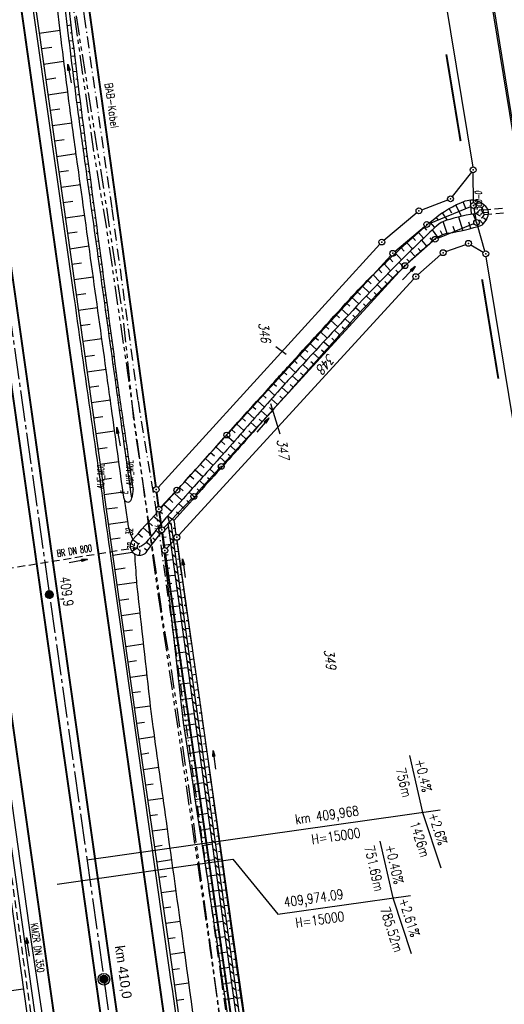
# Model space of a CAD drawing. Extents: x 446457 to 447032, y 444506 to 445688.
# Tile 68 of 83: x 446706 to 446831, y 445211 to 445464. Entities that reach past the tile are written whole.
import ezdxf
from ezdxf.enums import TextEntityAlignment as Align

# ---------------------------------------------------------------- set-up
doc = ezdxf.new("R2010")
doc.units = 0
doc.header["$LTSCALE"] = 2
doc.header["$MEASUREMENT"] = 0
for name, pattern in [('ACHSE', [5.5, 4, -0.5, 0.5, -0.5]), ('AUSGEZOGEN', [0]), ('BAB-FM2', [2.6, 1.5, -0.5, 0.1, -0.5]), ('GEMARKBAB', [3.7, 2, -0.5, 0.1, -0.5, 0.1, -0.5]), ('GESTRICH-X2', [1.5, 1, -0.5]), ('PHANTOMX2', [5, 2.5, -0.5, 0.5, -0.5, 0.5, -0.5])]:
    doc.linetypes.add(name, pattern=pattern)
doc.layers.get('0').update_dxf_attribs({"linetype": 'AUSGEZOGEN'})
for name, color, linetype in [('203-FLSTNR', 8, 'AUSGEZOGEN'), ('203-GEMARKGRZ', 7, 'GEMARKBAB'), ('203-GRENZL', 8, 'AUSGEZOGEN'), ('203-GRENZL-BAB', 7, 'AUSGEZOGEN'), ('203-GRENZP', 8, 'AUSGEZOGEN'), ('203-GRENZP-BAB', 7, 'AUSGEZOGEN'), ('ACHSETOP', 250, 'ACHSE'), ('ANMERKUNG', 7, 'CONTINUOUS'), ('BAB_FM', 5, 'BAB-FM2'), ('BOESCHG', 250, 'AUSGEZOGEN'), ('DURCHL', 200, 'GESTRICH-X2'), ('FBRTOP', 250, 'AUSGEZOGEN'), ('GRABEN', 250, 'AUSGEZOGEN'), ('HEKT_B', 250, 'CONTINUOUS'), ('KANAL', 7, 'GESTRICH-X2'), ('Lichtwellenleiter COLT', 46, 'PHANTOMX2'), ('Lichtwellenleiter GLH', 46, 'PHANTOMX2'), ('MULDE', 250, 'AUSGEZOGEN'), ('NZ', 250, 'AUSGEZOGEN'), ('PFEIL', 7, 'CONTINUOUS'), ('PFEILTOP', 200, 'AUSGEZOGEN'), ('Rinne', 200, 'CONTINUOUS'), ('SCHSYMBOL', 200, 'AUSGEZOGEN'), ('STROMLTG', 4, 'AUSGEZOGEN'), ('TEXTO', 4, 'CONTINUOUS')]:
    doc.layers.add(name, color=color, linetype=linetype)
doc.styles.add('ROMANS', font='romans.shx', dxfattribs={"width": 0.8})
doc.styles.add('UNIR-H', font='unir_h.shx', dxfattribs={"width": 0.8})

# ---------------------------------------------------------------- blocks, each defined once
blk = doc.blocks.new('DL')
at = {"color": 0}
blk.add_arc((-0.31, 0.02), 0.91, 282.5363, 77.4637, dxfattribs=at)
blk.add_point((0.6, 0), dxfattribs=at)
blk = doc.blocks.new('*X15')
at = {"color": 0}
for p, q in [((212.23, 257.39), (213.24, 258.4)), ((212.24, 257.33), (213.31, 258.4)), ((212.24, 257.47), (213.17, 258.4)), ((212.24, 257.26), (213.37, 258.39)), ((212.24, 257.55), (213.09, 258.39)), ((212.25, 257.2), (213.43, 258.38)), ((212.26, 257.63), (213, 258.37)), ((212.27, 257.14), (213.49, 258.37)), ((212.28, 257.09), (213.55, 258.35)), ((212.29, 257.73), (212.9, 258.35)), ((212.3, 257.04), (213.6, 258.33)), ((212.32, 256.99), (213.65, 258.31)), ((212.34, 257.86), (212.78, 258.29)), ((212.35, 256.94), (213.69, 258.29)), ((212.37, 256.9), (213.74, 258.26)), ((212.4, 256.85), (213.78, 258.24)), ((212.43, 256.81), (213.83, 258.21)), ((212.46, 256.77), (213.86, 258.18)), ((212.49, 256.73), (213.9, 258.14)), ((212.53, 256.7), (213.94, 258.11)), ((212.56, 256.66), (213.97, 258.07)), ((212.6, 256.63), (214.01, 258.03)), ((212.64, 256.6), (214.04, 257.99)), ((212.68, 256.57), (214.07, 257.95)), ((212.73, 256.54), (214.09, 257.91)), ((212.77, 256.52), (214.12, 257.86)), ((212.82, 256.49), (214.14, 257.82)), ((212.87, 256.47), (214.16, 257.77)), ((212.92, 256.45), (214.18, 257.72)), ((212.97, 256.44), (214.2, 257.66)), ((213.03, 256.42), (214.21, 257.6)), ((213.09, 256.41), (214.22, 257.54)), ((213.16, 256.41), (214.23, 257.48)), ((213.22, 256.4), (214.23, 257.41)), ((213.3, 256.41), (214.23, 257.34)), ((213.38, 256.41), (214.22, 257.26)), ((213.46, 256.43), (214.2, 257.17)), ((213.56, 256.46), (214.18, 257.07)), ((213.69, 256.51), (214.12, 256.95))]:
    blk.add_line(p, q, dxfattribs=at)
blk = doc.blocks.new('SRMAST2')
at = {"color": 0}
blk.add_circle((0, 0), 0.999, dxfattribs=at)
blk.add_point((0, 0), dxfattribs=at)
blk.add_blockref('*X15', (-213.23, -257.4))
blk = doc.blocks.new('PP')
at = {"color": 0}
blk.add_circle((0, -0.01), 1.49, dxfattribs=at)
blk.add_point((0, 0), dxfattribs=at)
blk = doc.blocks.new('40')
at = {"color": 0}
blk.add_arc((0.02, 0.31), 0.91, 192.5363, 347.4637, dxfattribs=at)
blk.add_point((0, 0), dxfattribs=at)
blk = doc.blocks.new('PFEIL2')
at = {"color": 0}
for p, q in [((0.88, 0), (-2.4, -0.01)), ((0.88, -0.27), (0.88, 0.28)), ((0.88, 0.28), (2.43, 0.01)), ((0.91, 0.27), (0.88, 0.26)), ((0.97, 0.26), (0.88, 0.25)), ((1.02, 0.25), (0.88, 0.23)), ((1.07, 0.24), (0.88, 0.21)), ((1.13, 0.23), (0.88, 0.19)), ((1.18, 0.22), (0.88, 0.17)), ((1.24, 0.21), (0.88, 0.15)), ((1.29, 0.21), (0.88, 0.14)), ((1.34, 0.2), (0.88, 0.12)), ((1.4, 0.19), (0.88, 0.1)), ((1.45, 0.18), (0.88, 0.08)), ((1.51, 0.17), (0.88, 0.06)), ((1.56, 0.16), (0.88, 0.04)), ((1.61, 0.15), (0.88, 0.02)), ((1.67, 0.14), (0.88, 0.01)), ((1.72, 0.13), (0.88, -0.01)), ((1.78, 0.12), (0.88, -0.03)), ((1.83, 0.11), (0.88, -0.05)), ((1.88, 0.1), (0.88, -0.07)), ((1.94, 0.09), (0.88, -0.09)), ((2.05, 0.08), (0.88, -0.12)), ((1.99, 0.08), (0.88, -0.11)), ((2.1, 0.07), (0.88, -0.14)), ((2.15, 0.06), (0.88, -0.16)), ((2.21, 0.05), (0.88, -0.18)), ((2.26, 0.04), (0.88, -0.2)), ((2.32, 0.03), (0.88, -0.22)), ((2.37, 0.02), (0.88, -0.23)), ((2.42, 0.01), (0.88, -0.25)), ((2.43, 0.01), (0.88, -0.27))]:
    blk.add_line(p, q, dxfattribs=at)
blk = doc.blocks.new('GST')
at = {"color": 0}
blk.add_circle((0, 0), 0.75, dxfattribs=at)
blk.add_point((0, 0), dxfattribs=at)

msp = doc.modelspace()

# ---------------------------------------------------------------- hatches: boundary and pattern name
at = {"layer": 'PFEILTOP'}
h = msp.add_hatch(dxfattribs=at)
h.set_pattern_fill('_USER', color=256, scale=1.5, angle=45, style=0, pattern_type=0)
h.set_pattern_definition([(322.8574, (446747.7374, 445315.335), (0.905701, 1.195703), [])])
edge = h.paths.add_edge_path()
edge.add_line((446744.28, 445334.52), (446745.07, 445334.63))
edge.add_line((446745.07, 445334.63), (446752.03, 445284.21))
edge.add_line((446752.03, 445284.21), (446759.96, 445227.31))
edge.add_arc((446759.56, 445227.25), 0.4, 7.8991, 7.9279, ccw=False)
edge.add_line((446759.96, 445227.3), (446770.03, 445154.7))
edge.add_arc((446769.63, 445154.65), 0.4, 7.8655, 7.8991, ccw=False)
edge.add_line((446770.03, 445154.7), (446778.96, 445090.07))
edge.add_line((446744.28, 445334.52), (446751.24, 445284.1))
edge.add_line((446751.24, 445284.1), (446759.16, 445227.19))
edge.add_line((446759.16, 445227.19), (446769.24, 445154.59))
edge.add_line((446769.24, 445154.59), (446778.17, 445089.96))

# ---------------------------------------------------------------- linework, layer by layer
at = {"layer": '203-FLSTNR'}
for p, q in [((446772.1, 445380), (446774.75, 445378.01)), ((446770.74, 445365.35), (446773.11, 445357.57))]:
    msp.add_line(p, q, dxfattribs=at)
at = {"layer": '203-GEMARKGRZ', "const_width": 0.5, "flags": 128}
for points in [[(446815.95, 445455.19), (446819.62, 445432.87)], [(446829.34, 445371.73), (446825.16, 445397.3)]]:
    msp.add_lwpolyline(points, dxfattribs=at)
at = {"layer": '203-GRENZL'}
for p, q in [((446793.39, 445605.02), (446822.74, 445426.2)), ((446835.97, 445419.46), (446811.68, 445569.29)), ((446822.4, 445424.87), (446817.48, 445418.61)), ((446822.94, 445417.06), (446822.87, 445424.71)), ((446809.61, 445415.21), (446816.32, 445417.75)), ((446811.62, 445411.7), (446822.26, 445416.03)), ((446823.61, 445412.67), (446823.08, 445415.57)), ((446799.91, 445407.37), (446808.34, 445414.46)), ((446802.73, 445404.47), (446810.35, 445410.93)), ((446813.78, 445407.89), (446823.05, 445411.65)), ((446825.9, 445404.59), (446823.95, 445411.21)), ((446741.81, 445343.74), (446798.84, 445406.34)), ((446805.86, 445401.31), (446812.51, 445407.12)), ((446815.82, 445404.42), (446820.95, 445406.3)), ((446822.29, 445406.17), (446825.47, 445404.26)), ((446759.97, 445357.77), (446801.65, 445403.44)), ((446808.65, 445398.48), (446814.56, 445403.67)), ((446858.04, 445208.49), (446826.23, 445403.13)), ((446758.55, 445349.7), (446804.78, 445400.27)), ((446807.58, 445397.44), (446747.1, 445331.45)), ((446758.96, 445356.66), (446747.09, 445343.59)), ((446751.5, 445341.98), (446757.53, 445348.6)), ((446746.08, 445342.48), (446742.48, 445338.67)), ((446743.3, 445333.36), (446750.47, 445340.89)), ((446744.01, 445328.08), (446746.08, 445330.35)), ((446784.02, 445067.42), (446746.7, 445330.16))]:
    msp.add_line(p, q, dxfattribs=at)
at = {"layer": '203-GRENZL-BAB', "const_width": 0.5, "flags": 128}
for points in [[(446705.92, 445596.66), (446741.2, 445343.93)], [(446741.4, 445342.45), (446741.87, 445338.86)], [(446742.67, 445333.56), (446742.08, 445337.38)], [(446743.4, 445328.27), (446742.88, 445332.08)], [(446743.61, 445326.79), (446780.54, 445066.75)]]:
    msp.add_lwpolyline(points, dxfattribs=at)
at = {"layer": 'ACHSETOP'}
msp.add_lwpolyline([(446665.21, 445659.01), (446689.24, 445489.45), (446703.27, 445390.44), (446727.83, 445217.17)], dxfattribs=at)
at = {"layer": 'ACHSETOP', "color": 0}
msp.add_lwpolyline([(446727.83, 445217.17), (446745.37, 445093.41), (446759.4, 444994.4), (446773.44, 444895.39), (446790.98, 444771.62), (446808.52, 444647.86), (446822.55, 444548.85), (446824.48, 444535.24)], dxfattribs=at)
at = {"layer": 'BAB_FM'}
msp.add_lwpolyline([(446695.01, 445663.24), (446695.05, 445663.01), (446701.07, 445623.46), (446700.69, 445614.8), (446704.34, 445599.68), (446709.3, 445564.03), (446716.13, 445514.5), (446720.5, 445481.79), (446722.76, 445464.94), (446729.88, 445415.45), (446736.61, 445365.9), (446741, 445339.25), (446751.16, 445266.96), (446757.98, 445217.43), (446764.71, 445167.88), (446775.97, 445090.7), (446784.84, 445092.2)], dxfattribs=at)
at = {"layer": 'BOESCHG'}
for p, q in [((446711.18, 445460.63), (446716.58, 445461.4)), ((446718.44, 445462.67), (446719.34, 445462.78)), ((446719.13, 445460.74), (446719.58, 445460.79)), ((446718.91, 445458.7), (446719.81, 445458.8)), ((446711.75, 445456.67), (446714.4, 445457.05)), ((446719.6, 445456.76), (446720.05, 445456.82)), ((446712.31, 445452.71), (446717.54, 445453.45)), ((446719.4, 445454.72), (446720.28, 445454.83)), ((446719.89, 445450.75), (446720.76, 445450.86)), ((446720.08, 445452.79), (446720.52, 445452.85)), ((446712.88, 445448.75), (446715.45, 445449.12)), ((446720.57, 445448.82), (446721.01, 445448.87)), ((446713.44, 445444.79), (446718.54, 445445.52)), ((446720.39, 445446.78), (446721.25, 445446.89)), ((446720.91, 445442.81), (446721.75, 445442.92)), ((446721.07, 445444.85), (446721.5, 445444.9)), ((446714, 445440.83), (446716.53, 445441.19)), ((446721.58, 445440.88), (446722, 445440.94)), ((446721.44, 445438.85), (446722.25, 445438.95)), ((446714.57, 445436.87), (446719.59, 445437.59)), ((446722.1, 445436.92), (446722.5, 445436.97)), ((446715.13, 445432.91), (446717.63, 445433.27)), ((446721.98, 445434.88), (446722.76, 445434.98)), ((446722.63, 445432.95), (446723.02, 445433)), ((446722.53, 445430.92), (446723.28, 445431.02)), ((446715.69, 445428.95), (446720.68, 445429.65)), ((446723.17, 445428.99), (446723.54, 445429.04)), ((446716.25, 445424.99), (446718.74, 445425.34)), ((446723.08, 445426.96), (446723.81, 445427.05)), ((446723.63, 445422.99), (446724.34, 445423.09)), ((446723.71, 445425.02), (446724.07, 445425.07)), ((446716.8, 445421.03), (446721.78, 445421.73)), ((446724.25, 445421.06), (446724.6, 445421.11)), ((446724.18, 445419.03), (446724.86, 445419.12)), ((446822.41, 445414.05), (446822.19, 445417.76)), ((446717.36, 445417.07), (446719.85, 445417.42)), ((446724.73, 445415.07), (446725.39, 445415.16)), ((446724.79, 445417.1), (446725.13, 445417.14)), ((446817.38, 445414.29), (446816.67, 445415.51)), ((446819.86, 445413.5), (446818.43, 445416.45)), ((446820.94, 445415.57), (446820.26, 445417.26)), ((446823.52, 445415.8), (446824.15, 445417.46)), ((446823.62, 445414.27), (446824.69, 445415.3)), ((446825.18, 445415.76), (446825.81, 445416.37)), ((446717.92, 445413.11), (446722.88, 445413.8)), ((446725.33, 445413.13), (446725.66, 445413.18)), ((446813.93, 445412.55), (446813.36, 445413.27)), ((446816.26, 445412.55), (446814.97, 445414.45)), ((446820.22, 445409.91), (446819.19, 445413.34)), ((446824.12, 445410.93), (446822.83, 445414.13)), ((446823.58, 445414.26), (446824.62, 445413.65)), ((446825.43, 445411.6), (446824.47, 445412.57)), ((446825.46, 445414.5), (446826.7, 445414.62)), ((446825.53, 445413.12), (446826.21, 445412.72)), ((446725.28, 445411.11), (446725.92, 445411.19)), ((446810.93, 445409.97), (446810.31, 445410.69)), ((446813, 445410.61), (446811.82, 445411.99)), ((446813.79, 445408.15), (446812.37, 445410.02)), ((446816.2, 445409.09), (446815.11, 445412.14)), ((446818.24, 445409.48), (446817.75, 445410.86)), ((446822.23, 445410.4), (446821.72, 445411.97)), ((446718.48, 445409.14), (446720.96, 445409.49)), ((446725.87, 445409.17), (446726.19, 445409.21)), ((446807.98, 445407.28), (446807.3, 445408.05)), ((446810.1, 445407.89), (446808.8, 445409.37)), ((446809.55, 445407.36), (446810.89, 445405.82)), ((446811.71, 445407.94), (446812.41, 445407.13)), ((446814.97, 445408.72), (446814.45, 445409.78)), ((446719.03, 445405.18), (446723.99, 445405.88)), ((446725.83, 445407.15), (446726.45, 445407.23)), ((446726.41, 445405.21), (446726.72, 445405.25)), ((446805.08, 445404.55), (446804.33, 445405.37)), ((446807.24, 445405.13), (446805.81, 445406.71)), ((446808.74, 445405.23), (446809.4, 445404.5)), ((446726.38, 445403.18), (446726.98, 445403.26)), ((446802.21, 445401.79), (446801.4, 445402.65)), ((446804.41, 445402.34), (446802.86, 445404.01)), ((446805.82, 445402.46), (446806.45, 445401.79)), ((446806.64, 445404.54), (446807.91, 445403.15)), ((446719.59, 445401.22), (446722.06, 445401.57)), ((446726.95, 445401.24), (446727.25, 445401.28)), ((446799.37, 445399), (446798.51, 445399.88)), ((446801.62, 445399.52), (446799.95, 445401.27)), ((446803.77, 445401.69), (446805, 445400.41)), ((446720.15, 445397.26), (446725.09, 445397.96)), ((446726.93, 445399.22), (446727.51, 445399.3)), ((446727.49, 445397.28), (446727.78, 445397.32)), ((446798.87, 445396.69), (446797.09, 445398.48)), ((446800.93, 445398.82), (446802.15, 445397.61)), ((446802.96, 445399.64), (446803.57, 445399.02)), ((446727.48, 445395.26), (446728.04, 445395.33)), ((446796.14, 445393.84), (446794.28, 445395.62)), ((446796.59, 445396.16), (446795.68, 445397.06)), ((446798.13, 445395.93), (446799.35, 445394.75)), ((446800.14, 445396.78), (446800.75, 445396.18)), ((446720.71, 445393.3), (446723.17, 445393.65)), ((446728.03, 445393.32), (446728.31, 445393.35)), ((446793.44, 445390.96), (446791.54, 445392.71)), ((446793.85, 445393.29), (446792.91, 445394.17)), ((446795.36, 445393.02), (446796.58, 445391.86)), ((446797.35, 445393.89), (446797.96, 445393.31)), ((446721.26, 445389.34), (446726.19, 445390.03)), ((446728.03, 445391.3), (446728.57, 445391.37)), ((446790.72, 445388.04), (446788.84, 445389.76)), ((446791.14, 445390.37), (446790.19, 445391.23)), ((446792.62, 445390.08), (446793.85, 445388.94)), ((446794.6, 445390.98), (446795.21, 445390.41)), ((446728.57, 445389.35), (446728.84, 445389.39)), ((446728.58, 445387.34), (446729.1, 445387.41)), ((446788.43, 445387.43), (446787.49, 445388.28)), ((446789.88, 445387.13), (446791.15, 445385.99)), ((446791.87, 445388.04), (446792.49, 445387.47)), ((446721.82, 445385.38), (446724.28, 445385.72)), ((446729.11, 445385.39), (446729.37, 445385.42)), ((446785.72, 445384.48), (446784.8, 445385.33)), ((446788.01, 445385.11), (446786.15, 445386.8)), ((446789.17, 445385.08), (446789.82, 445384.5)), ((446722.38, 445381.42), (446727.29, 445382.11)), ((446729.13, 445383.37), (446729.63, 445383.44)), ((446783.02, 445381.54), (446782.1, 445382.37)), ((446785.29, 445382.17), (446783.45, 445383.85)), ((446786.48, 445382.12), (446787.16, 445381.51)), ((446787.16, 445384.19), (446788.49, 445383.01)), ((446729.65, 445381.43), (446729.9, 445381.46)), ((446729.68, 445379.41), (446730.16, 445379.48)), ((446782.57, 445379.24), (446780.75, 445380.9)), ((446784.44, 445381.25), (446785.83, 445380.02)), ((446722.94, 445377.46), (446725.39, 445377.8)), ((446730.19, 445377.46), (446730.43, 445377.49)), ((446779.85, 445376.3), (446778.06, 445377.94)), ((446780.31, 445378.59), (446779.4, 445379.42)), ((446781.72, 445378.32), (446783.17, 445377.03)), ((446783.79, 445379.15), (446784.5, 445378.52)), ((446730.23, 445375.45), (446730.69, 445375.51)), ((446777.14, 445373.36), (446775.36, 445374.98)), ((446777.6, 445375.65), (446776.71, 445376.46)), ((446779, 445375.38), (446780.51, 445374.04)), ((446781.1, 445376.19), (446781.84, 445375.53)), ((446723.49, 445373.5), (446728.39, 445374.18)), ((446730.73, 445373.5), (446730.96, 445373.53)), ((446774.45, 445370.42), (446772.68, 445372.02)), ((446774.9, 445372.7), (446774.02, 445373.5)), ((446776.29, 445372.44), (446777.86, 445371.05)), ((446778.41, 445373.23), (446779.18, 445372.54)), ((446724.05, 445369.53), (446726.5, 445369.88)), ((446730.78, 445371.49), (446731.22, 445371.55)), ((446731.28, 445369.53), (446731.49, 445369.56)), ((446772.23, 445369.73), (446771.34, 445370.53)), ((446773.6, 445369.48), (446775.2, 445368.06)), ((446775.73, 445370.26), (446776.53, 445369.55)), ((446731.33, 445367.52), (446731.77, 445367.58)), ((446769.57, 445366.75), (446768.67, 445367.56)), ((446771.79, 445367.44), (446770, 445369.05)), ((446773.07, 445367.27), (446773.87, 445366.56)), ((446724.61, 445365.57), (446729.49, 445366.26)), ((446731.83, 445365.57), (446732.05, 445365.6)), ((446766.91, 445363.76), (446765.99, 445364.58)), ((446769.14, 445364.44), (446767.33, 445366.07)), ((446770.42, 445364.28), (446771.22, 445363.57)), ((446770.95, 445366.49), (446772.54, 445365.07)), ((446725.17, 445361.61), (446727.6, 445361.96)), ((446731.88, 445363.56), (446732.34, 445363.62)), ((446766.5, 445361.44), (446764.66, 445363.09)), ((446768.3, 445363.49), (446769.89, 445362.08)), ((446732.39, 445361.61), (446732.63, 445361.65)), ((446732.43, 445359.6), (446732.91, 445359.67)), ((446763.87, 445358.43), (446761.98, 445360.12)), ((446764.25, 445360.77), (446763.32, 445361.61)), ((446765.66, 445360.48), (446767.23, 445359.09)), ((446767.77, 445361.28), (446768.56, 445360.58)), ((446725.72, 445357.65), (446730.59, 445358.34)), ((446732.96, 445357.65), (446733.2, 445357.69)), ((446761.23, 445355.42), (446759.31, 445357.14)), ((446761.6, 445357.78), (446760.65, 445358.63)), ((446763.03, 445357.47), (446764.57, 445356.1)), ((446765.12, 445358.28), (446765.9, 445357.59)), ((446732.98, 445355.63), (446733.49, 445355.71)), ((446758.59, 445352.41), (446756.64, 445354.17)), ((446758.94, 445354.79), (446757.97, 445355.66)), ((446760.39, 445354.47), (446761.91, 445353.11)), ((446762.48, 445355.29), (446763.24, 445354.6)), ((446726.28, 445353.69), (446728.71, 445354.03)), ((446733.52, 445353.69), (446733.78, 445353.73)), ((446733.53, 445351.67), (446734.07, 445351.75)), ((446756.28, 445351.8), (446755.3, 445352.68)), ((446759.82, 445352.29), (446760.58, 445351.62)), ((446726.84, 445349.73), (446731.69, 445350.41)), ((446734.09, 445349.73), (446734.37, 445349.77)), ((446753.62, 445348.81), (446752.63, 445349.7)), ((446755.94, 445349.42), (446753.96, 445351.19)), ((446757.17, 445349.31), (446757.9, 445348.64)), ((446757.75, 445351.47), (446759.24, 445350.13)), ((446734.08, 445347.71), (446734.66, 445347.79)), ((446750.95, 445345.84), (446749.95, 445346.73)), ((446753.28, 445346.43), (446751.29, 445348.22)), ((446755.1, 445348.48), (446756.57, 445347.16)), ((446727.4, 445345.77), (446729.82, 445346.11)), ((446734.65, 445345.77), (446734.95, 445345.82)), ((446750.61, 445343.46), (446748.62, 445345.24)), ((446752.44, 445345.49), (446753.89, 445344.18)), ((446754.5, 445346.33), (446755.23, 445345.67)), ((446727.94, 445341.92), (446732.76, 445342.63)), ((446734.63, 445343.75), (446735.24, 445343.84)), ((446747.92, 445340.49), (446745.95, 445342.26)), ((446748.27, 445342.86), (446747.28, 445343.75)), ((446749.76, 445342.52), (446751.22, 445341.21)), ((446751.83, 445343.35), (446752.55, 445342.7)), ((446733.01, 445340.83), (446733.94, 445334.96)), ((446745.25, 445337.52), (446743.28, 445339.28)), ((446745.6, 445339.89), (446744.61, 445340.77)), ((446747.08, 445339.56), (446748.54, 445338.24)), ((446749.15, 445340.38), (446749.88, 445339.72)), ((446728.44, 445338.39), (446728.44, 445338.39)), ((446728.47, 445338.19), (446731.35, 445338.54)), ((446742.93, 445336.91), (446742.39, 445337.39)), ((446747.21, 445336.77), (446746.54, 445337.4)), ((446729, 445334.43), (446728.99, 445334.43)), ((446729.02, 445334.29), (446733.94, 445334.96)), ((446740.33, 445333.87), (446739.28, 445334.81)), ((446742.62, 445334.5), (446740.61, 445336.3)), ((446745.86, 445335.27), (446744.19, 445336.34)), ((446737.74, 445330.82), (446736.61, 445331.83)), ((446740.16, 445331.34), (446737.94, 445333.32)), ((446742.24, 445331.68), (446741.24, 445332.73)), ((446742.78, 445331.84), (446744.41, 445333.59)), ((446745.69, 445333.23), (446746.11, 445333.29)), ((446729.55, 445330.47), (446729.55, 445330.47)), ((446729.56, 445330.46), (446732.06, 445330.78)), ((446735.28, 445330.34), (446736.67, 445329.34)), ((446739.92, 445328.7), (446738.74, 445329.68)), ((446741.06, 445330.2), (446740.46, 445330.72)), ((446742.88, 445330.9), (446743.82, 445331.01)), ((446743.11, 445328.91), (446745.03, 445329.13)), ((446745.55, 445331.19), (446745.84, 445331.23)), ((446746.24, 445329.26), (446746.65, 445329.32)), ((446730.11, 445326.51), (446730.11, 445326.51)), ((446730.14, 445326.33), (446735.17, 445327.11)), ((446734.98, 445327.35), (446736.28, 445328.08)), ((446736.99, 445326.27), (446737.15, 445327.41)), ((446737.31, 445328.49), (446737.31, 445328.53)), ((446739.01, 445327.42), (446738.31, 445328.05)), ((446743.36, 445326.4), (446744.35, 445326.51)), ((446746.1, 445327.22), (446746.93, 445327.34)), ((446743.56, 445324.94), (446745.57, 445325.17)), ((446746.79, 445325.3), (446747.22, 445325.36)), ((446733.31, 445322.92), (446730.67, 445322.55)), ((446743.78, 445322.95), (446744.81, 445323.07)), ((446744.01, 445320.97), (446746.12, 445321.2)), ((446746.64, 445323.26), (446747.5, 445323.38)), ((446747.35, 445321.34), (446747.78, 445321.4)), ((446736.22, 445319.3), (446731.24, 445318.59)), ((446744.23, 445318.98), (446745.31, 445319.1)), ((446747.19, 445319.3), (446748.07, 445319.42)), ((446744.45, 445316.99), (446746.67, 445317.24)), ((446747.91, 445317.38), (446748.35, 445317.44)), ((446734.22, 445314.97), (446731.81, 445314.63)), ((446744.68, 445315), (446745.81, 445315.13)), ((446747.74, 445315.33), (446748.64, 445315.46)), ((446737.08, 445311.34), (446732.37, 445310.67)), ((446744.9, 445313.02), (446747.21, 445313.28)), ((446745.13, 445311.03), (446746.31, 445311.16)), ((446748.28, 445311.37), (446749.21, 445311.51)), ((446748.47, 445313.42), (446748.92, 445313.48)), ((446745.35, 445309.04), (446747.76, 445309.31)), ((446749.03, 445309.46), (446749.49, 445309.53)), ((446735.23, 445307.04), (446732.94, 445306.71)), ((446745.58, 445307.05), (446746.8, 445307.19)), ((446748.83, 445307.41), (446749.78, 445307.55)), ((446745.8, 445305.07), (446748.31, 445305.35)), ((446749.38, 445303.45), (446750.35, 445303.59)), ((446749.59, 445305.5), (446750.07, 445305.57)), ((446737.97, 445303.39), (446733.51, 445302.75)), ((446746.02, 445303.08), (446747.3, 445303.22)), ((446746.25, 445301.09), (446748.85, 445301.39)), ((446750.15, 445301.54), (446750.64, 445301.61)), ((446736.25, 445299.1), (446734.08, 445298.79)), ((446746.47, 445299.1), (446747.8, 445299.25)), ((446749.92, 445299.48), (446750.93, 445299.63)), ((446746.7, 445297.12), (446749.4, 445297.42)), ((446750.71, 445297.58), (446751.22, 445297.65)), ((446738.86, 445295.43), (446734.64, 445294.83)), ((446746.92, 445295.13), (446748.3, 445295.28)), ((446747.14, 445293.14), (446749.95, 445293.46)), ((446750.47, 445295.52), (446751.5, 445295.67)), ((446751.27, 445293.62), (446751.79, 445293.69)), ((446737.26, 445291.16), (446735.21, 445290.87)), ((446747.37, 445291.15), (446748.8, 445291.32)), ((446751.02, 445291.56), (446752.07, 445291.71)), ((446747.59, 445289.17), (446750.5, 445289.49)), ((446751.82, 445289.66), (446752.35, 445289.73)), ((446739.77, 445287.48), (446735.78, 445286.91)), ((446747.82, 445287.18), (446749.29, 445287.35)), ((446751.56, 445287.6), (446752.63, 445287.75)), ((446752.37, 445285.7), (446752.9, 445285.77)), ((446738.3, 445283.23), (446736.35, 445282.95)), ((446748.04, 445285.19), (446751.04, 445285.53)), ((446748.2, 445283.8), (446749.74, 445283.92)), ((446752.11, 445283.64), (446753.18, 445283.79)), ((446748.38, 445282.48), (446751.41, 445282.87)), ((446748.57, 445281.23), (446750.07, 445281.46)), ((446748.57, 445281.23), (446748.57, 445281.23)), ((446752.92, 445281.73), (446753.46, 445281.81)), ((446740.8, 445279.55), (446736.92, 445278.99)), ((446748.87, 445279.25), (446751.85, 445279.7)), ((446748.87, 445279.25), (446748.87, 445279.25)), ((446752.66, 445279.68), (446753.73, 445279.83)), ((446749.17, 445277.27), (446750.65, 445277.5)), ((446749.17, 445277.27), (446749.17, 445277.27)), ((446749.47, 445275.3), (446752.4, 445275.74)), ((446753.22, 445275.72), (446754.28, 445275.86)), ((446753.47, 445277.77), (446754, 445277.85)), ((446739.42, 445275.31), (446737.49, 445275.03)), ((446749.47, 445275.3), (446749.47, 445275.3)), ((446749.77, 445273.32), (446751.23, 445273.54)), ((446749.77, 445273.32), (446749.77, 445273.32)), ((446754.02, 445273.81), (446754.55, 445273.88)), ((446741.89, 445271.63), (446738.06, 445271.07)), ((446750.07, 445271.34), (446752.96, 445271.78)), ((446750.07, 445271.34), (446750.07, 445271.34)), ((446753.77, 445271.76), (446754.83, 445271.9)), ((446750.37, 445269.36), (446751.8, 445269.58)), ((446750.37, 445269.36), (446750.37, 445269.36)), ((446754.57, 445269.85), (446755.1, 445269.92)), ((446740.54, 445267.39), (446738.63, 445267.12)), ((446750.68, 445267.39), (446753.51, 445267.82)), ((446750.68, 445267.39), (446750.68, 445267.39)), ((446750.98, 445265.41), (446752.38, 445265.62)), ((446754.32, 445267.79), (446755.38, 445267.94)), ((446755.12, 445265.89), (446755.65, 445265.96)), ((446743, 445263.71), (446739.21, 445263.16)), ((446750.98, 445265.41), (446750.98, 445265.41)), ((446751.28, 445263.43), (446754.06, 445263.86)), ((446751.28, 445263.43), (446751.28, 445263.43)), ((446754.87, 445263.83), (446755.92, 445263.98)), ((446751.58, 445261.46), (446752.96, 445261.67)), ((446751.58, 445261.46), (446751.58, 445261.46)), ((446755.67, 445261.92), (446756.2, 445262)), ((446741.67, 445259.47), (446739.78, 445259.2)), ((446751.89, 445259.48), (446754.61, 445259.9)), ((446751.89, 445259.48), (446751.89, 445259.48)), ((446755.42, 445259.87), (446756.47, 445260.02)), ((446756.22, 445257.96), (446756.74, 445258.03)), ((446744.11, 445255.78), (446740.35, 445255.24)), ((446752.19, 445257.5), (446753.54, 445257.71)), ((446752.19, 445257.5), (446752.19, 445257.5)), ((446752.49, 445255.53), (446755.16, 445255.94)), ((446752.49, 445255.53), (446752.49, 445255.53)), ((446755.97, 445255.91), (446757.02, 445256.05)), ((446752.8, 445253.55), (446754.12, 445253.75)), ((446752.8, 445253.55), (446752.8, 445253.55)), ((446756.77, 445254), (446757.29, 445254.07)), ((446742.8, 445251.55), (446740.93, 445251.28)), ((446753.1, 445251.57), (446755.71, 445251.97)), ((446753.1, 445251.57), (446753.1, 445251.57)), ((446756.53, 445251.95), (446757.56, 445252.09)), ((446745.22, 445247.86), (446741.5, 445247.32)), ((446753.4, 445249.6), (446754.7, 445249.79)), ((446753.4, 445249.6), (446753.4, 445249.6)), ((446753.71, 445247.62), (446756.27, 445248.01)), ((446757.08, 445247.99), (446758.11, 445248.13)), ((446757.32, 445250.04), (446757.83, 445250.11)), ((446753.71, 445247.62), (446753.71, 445247.62)), ((446754.01, 445245.64), (446755.28, 445245.84)), ((446754.01, 445245.64), (446754.01, 445245.64)), ((446757.87, 445246.08), (446758.38, 445246.15)), ((446743.92, 445243.63), (446742.07, 445243.36)), ((446754.32, 445243.67), (446756.82, 445244.05)), ((446754.32, 445243.67), (446754.32, 445243.67)), ((446757.63, 445244.02), (446758.65, 445244.16)), ((446754.62, 445241.69), (446755.86, 445241.88)), ((446754.62, 445241.69), (446754.62, 445241.69)), ((446754.93, 445239.71), (446757.37, 445240.09)), ((446758.18, 445240.06), (446759.2, 445240.2)), ((446758.42, 445242.11), (446758.93, 445242.18)), ((446746.33, 445239.94), (446742.64, 445239.4)), ((446754.93, 445239.71), (446754.93, 445239.71)), ((446755.23, 445237.74), (446756.44, 445237.92)), ((446755.23, 445237.74), (446755.23, 445237.74)), ((446758.97, 445238.15), (446759.47, 445238.22)), ((446745.05, 445235.71), (446743.22, 445235.45)), ((446755.53, 445235.76), (446757.92, 445236.12)), ((446755.53, 445235.76), (446755.53, 445235.76)), ((446758.73, 445236.1), (446759.75, 445236.24)), ((446755.83, 445233.78), (446757.01, 445233.96)), ((446755.83, 445233.78), (446755.83, 445233.78)), ((446759.52, 445234.19), (446760.02, 445234.26)), ((446747.43, 445232.01), (446743.79, 445231.49)), ((446756.13, 445231.8), (446758.47, 445232.15)), ((446756.13, 445231.8), (446756.13, 445231.8)), ((446756.42, 445229.82), (446757.59, 445230)), ((446759.28, 445232.14), (446760.3, 445232.28)), ((446760.07, 445230.23), (446760.57, 445230.3)), ((446746.17, 445227.79), (446744.36, 445227.53)), ((446756.42, 445229.82), (446756.42, 445229.82)), ((446756.71, 445227.85), (446759.03, 445228.18)), ((446756.71, 445227.85), (446756.71, 445227.85)), ((446759.84, 445228.18), (446760.85, 445228.32)), ((446757, 445225.87), (446758.15, 445226.03)), ((446757, 445225.87), (446757, 445225.87)), ((446760.62, 445226.26), (446761.13, 445226.34)), ((446748.53, 445224.07), (446744.93, 445223.57)), ((446757.29, 445223.89), (446759.58, 445224.22)), ((446757.29, 445223.89), (446757.29, 445223.89)), ((446760.39, 445224.21), (446761.4, 445224.35)), ((446761.17, 445222.3), (446761.68, 445222.37)), ((446747.28, 445219.86), (446745.48, 445219.61)), ((446757.57, 445221.91), (446758.71, 445222.07)), ((446757.57, 445221.91), (446757.58, 445221.91)), ((446757.86, 445219.93), (446760.13, 445220.26)), ((446757.86, 445219.93), (446757.86, 445219.93)), ((446760.94, 445220.25), (446761.96, 445220.39)), ((446758.15, 445217.95), (446759.28, 445218.11)), ((446758.15, 445217.95), (446758.15, 445217.95)), ((446761.72, 445218.34), (446762.23, 445218.41)), ((446749.63, 445216.15), (446746.04, 445215.65)), ((446758.43, 445215.97), (446760.68, 445216.29)), ((446758.43, 445215.97), (446758.44, 445215.97)), ((446761.49, 445216.29), (446762.51, 445216.43)), ((446696.38, 445213.2), (446707.1, 445214.72)), ((446758.72, 445213.99), (446759.84, 445214.15)), ((446758.72, 445213.99), (446758.72, 445213.99)), ((446759.01, 445212.01), (446761.23, 445212.33)), ((446762.04, 445212.33), (446763.06, 445212.47)), ((446762.27, 445214.38), (446762.79, 445214.45)), ((446748.38, 445211.94), (446746.59, 445211.68)), ((446759.01, 445212.01), (446759.01, 445212.01))]:
    msp.add_line(p, q, dxfattribs=at)
for points in [[(446698.14, 445600.86, -0.006143), (446700.47, 445596.38, -0.075141), (446700.6, 445595.98, -0.005155), (446702.8, 445582.15, -0.001419), (446710.13, 445531.8, -0.00005), (446715.26, 445495.81, -0.001256), (446715.46, 445494.37, -0.005925), (446718.49, 445470.18, 0.003999), (446722.84, 445434.31, 0.000973), (446723.31, 445430.74, 0.00006), (446731.08, 445372.56, 0.00275), (446732.1, 445365.28, 0.000906), (446735.33, 445343.23)], [(446742.67, 445338.6, -0.000055), (446746.51, 445342.89, -0.000362), (446751.48, 445348.42, -0.000003), (446770.76, 445369.89, -0.000041), (446772.36, 445371.67, -0.001759), (446775.08, 445374.68, -0.000302), (446791.03, 445392.15, -0.017601), (446800.35, 445401.65, -0.014224), (446812.59, 445412.65, -0.086339), (446820.8, 445417.46, -0.216936), (446824.72, 445417.19, -0.124207), (446826.31, 445415.74, -0.16678), (446826.71, 445414.17, -0.104772), (446826.35, 445412.96, -0.061436), (446825.11, 445411.23, -0.250276)], [(446816.56, 445409.17, 0.13311), (446812.6, 445407.3, 0.020225)], [(446812.6, 445407.3, 0.020225), (446802.71, 445398.17, 0.014381), (446789.72, 445384.39, 0.000337), (446779.17, 445372.52, -0.00024), (446764.37, 445355.87, -0.001246), (446758.6, 445349.42, -0.000566), (446745.86, 445335.27)], [(446735.28, 445330.34, -0.000089), (446741.53, 445337.33, -0.000362)], [(446733.94, 445334.96, 0.031487), (446734.17, 445333.43, 0.06689), (446735.28, 445330.34)], [(446745.86, 445335.27, 0.00029), (446746.31, 445331.72, 0.003607)], [(446738.75, 445327.03, -0.025395), (446742.42, 445331.89, -0.565753), (446742.78, 445331.84, -0.093657)], [(446735.28, 445330.34, 0.226879), (446734.61, 445328.38, 0.226879), (446735.72, 445326.63, 0.174354), (446737.3, 445326.29, 0.174354), (446738.75, 445327.03)], [(446746.56, 445329.93, 0.000689), (446750.99, 445299.17, -0.001612), (446753.05, 445284.7, -0.000361), (446757.53, 445252.29, 0.000474), (446760.95, 445227.58, 0.000171), (446765.99, 445191.54, 0.000168), (446771.14, 445154.89, 0.000467), (446773.76, 445136.37, 0.000189), (446780.31, 445090.58, 0.001189)], [(446748.27, 445283.21, 0.000643), (446754.97, 445239.46, -0.002222), (446756.86, 445226.8, -0.000618), (446762.55, 445187.37, -0.000719), (446767.34, 445153.47, -0.003844), (446771.47, 445122.21, 0.003665), (446775.79, 445089.42, 0.010315), (446781.79, 445051.97, -0.008829), (446788.94, 445008.23, -0.006644), (446792.99, 444977.48, 0.011117), (446795.57, 444959.12, 0.000886), (446798.82, 444939.47, -0.000737), (446802.73, 444915.86, -0.00018), (446807.04, 444889.57, -0.000166), (446811.69, 444861.04, -0.003767), (446813.53, 444849.23, 0.000983), (446820.29, 444803.94, 0.008725), (446821.66, 444795.82, 0.003132), (446826.03, 444773.28)]]:
    msp.add_lwpolyline(points, format="xyb", dxfattribs=at)
at = {"layer": 'BOESCHG', "flags": 128}
for points in [[(446692.01, 445595.27), (446715.14, 445432.88), (446727.88, 445342.35)], [(446812.87, 444742.8), (446764.85, 445083.06), (446755.22, 445150.22), (446744.69, 445225.24), (446736.6, 445281.21), (446730.54, 445323.47), (446727.88, 445342.35)]]:
    msp.add_lwpolyline(points, dxfattribs=at)
at = {"layer": 'BOESCHG'}
for points in [[(446742.78, 445331.84), (446743.18, 445328.29)], [(446743.36, 445326.74), (446748.27, 445283.21)]]:
    msp.add_lwpolyline(points, dxfattribs=at)
at = {"layer": 'BOESCHG', "flags": 128}
msp.add_lwpolyline([(446735.72, 445326.63, 0.001988), (446736.2, 445319.62, 0.009459), (446736.33, 445318.15, 0.001002), (446739.77, 445287.42, 0.005836), (446740.44, 445282.15, 0.000666), (446743.82, 445257.86, -0.000502), (446748.32, 445225.6, -0.000545), (446754.54, 445180.36, 0.000824), (446758.66, 445150.44, 0.004465), (446759.22, 445146.68, -0.000268), (446769.05, 445084.22, -0.004141), (446792.16, 444928.42, -0.00348), (446816.83, 444742.62)], format="xyb", dxfattribs=at)
at = {"layer": 'BOESCHG'}
for centre, radius, start, end in [((446804.68, 445477.08), 68.94, 279.921, 287.2311), ((446729, 445343.15), 6.34, 341.1238, 0.6714)]:
    msp.add_arc(centre, radius, start, end, dxfattribs=at)
at = {"layer": 'DURCHL'}
for p, q in [((446825.4, 445415.15), (446830.59, 445415.61)), ((446825.66, 445414.01), (446830.64, 445414.39)), ((446693.75, 445321.34), (446736.28, 445328.31))]:
    msp.add_line(p, q, dxfattribs=at)
at = {"layer": 'FBRTOP', "const_width": 0.5}
for points in [[(446679.07, 445660.97, 0.000001), (446687.31, 445602.8, -0.000002), (446703.1, 445491.42), (446717.13, 445392.4, 0.000001), (446726.68, 445325.02, 0), (446741.69, 445219.14)], [(446651.34, 445657.05, 0.000001), (446659.59, 445598.87, -0.000002), (446675.38, 445487.49), (446689.41, 445388.48, 0.000001), (446698.96, 445321.09, 0), (446713.97, 445215.21)], [(446685.67, 445499.68, 0.000084), (446690.29, 445466.91, 0.000171), (446692.59, 445450.72), (446699.7, 445400.65, -0.000017), (446702.65, 445379.85, -0.000012), (446706.64, 445351.68, -0.000142), (446710.16, 445326.77, 0.000095), (446713.69, 445301.85, 0.000489), (446717.26, 445276.8, -0.000535), (446720.84, 445251.74, -0.000318), (446724.22, 445227.7, 0.000352), (446727.61, 445203.66, 0.000005), (446731.55, 445175.83, 0.000006), (446734.44, 445155.44, 0.000005), (446738.34, 445127.87, 0.000006), (446741.35, 445106.67, 0.000262), (446744.9, 445081.67, -0.000165), (446748.46, 445056.66, -0.000317)], [(446741.69, 445219.14, -0.000001), (446752.97, 445139.57, -0.000002), (446759.23, 445095.37), (446773.27, 444996.36), (446787.3, 444897.35, -0.000001), (446796.07, 444835.47, 0.000001), (446804.84, 444773.59, 0.000003), (446813.61, 444711.71, -0.000002), (446822.38, 444649.83, -0.000001), (446829.4, 444600.32, 0.000001), (446836.41, 444550.82, 0.000001), (446838.34, 444537.21, -0.000003)], [(446713.97, 445215.21, -0.000001), (446725.24, 445135.65, -0.000002), (446731.51, 445091.44), (446745.54, 444992.43), (446759.58, 444893.42, -0.000001), (446768.35, 444831.54, 0.000001), (446777.12, 444769.66, 0.000003), (446785.89, 444707.78, -0.000002), (446794.66, 444645.9, -0.000001), (446801.68, 444596.39, 0.000001), (446808.69, 444546.89, 0.000001), (446810.62, 444533.28, -0.000003)]]:
    msp.add_lwpolyline(points, format="xyb", dxfattribs=at)
at = {"layer": 'FBRTOP', "const_width": 0.5, "flags": 128}
msp.add_lwpolyline([(446675.46, 445601.14, -0.000029), (446678.25, 445581.62, -0.000083), (446679.22, 445574.8), (446686.23, 445525.58, -0.000461), (446689.72, 445500.85, 0.000412), (446693.21, 445476.12, 0.000274), (446696.65, 445451.98, -0.000308), (446700.09, 445427.84, -0.000041), (446704.16, 445399.13, -0.000053), (446707.34, 445376.68, -0.000068), (446710.75, 445352.56, 0.000201), (446714.16, 445328.44, 0.000066), (446717.77, 445303.04, -0.000029), (446721.37, 445277.64, -0.000013), (446726.04, 445244.73, -0.000025), (446728.41, 445227.99, -0.000188), (446731.78, 445204.22, 0.000116), (446735.14, 445180.44, 0.000098), (446738.6, 445156.01, -0.000125), (446742.07, 445131.57, -0.00007), (446745.54, 445107, 0.000053), (446749.01, 445082.43, 0.000033), (446753.82, 445048.45, 0.00007), (446756.1, 445032.39, 0.000049), (446757.1, 445025.34, 0.000008), (446763.02, 444983.7, 0.000035), (446769.86, 444935.6, 0.000241), (446770.85, 444928.66, 0.000398), (446771.04, 444927.39, -0.000146), (446771.22, 444926.12, -0.001113), (446773.4, 444910.74, 0.00067), (446776.99, 444885.18), (446784.08, 444835.29, -0.000024), (446786.4, 444818.9, -0.000012), (446791.08, 444785.97)], format="xyb", dxfattribs=at)
at = {"layer": 'FBRTOP'}
for points in [[(446691.42, 445595.19, -0.000001), (446701.12, 445526.78, -0.000001), (446706.07, 445491.84), (446720.1, 445392.83, 0.000001), (446729.65, 445325.44, 0), (446744.66, 445219.56)], [(446744.66, 445219.56, -0.000001), (446755.94, 445140, -0.000002), (446762.2, 445095.79), (446776.24, 444996.78), (446790.27, 444897.77, -0.000001), (446799.04, 444835.89, 0.000001), (446807.81, 444774.01, 0.000003), (446816.58, 444712.13, -0.000002), (446825.35, 444650.25, -0.000001), (446832.37, 444600.74, 0.000001), (446839.38, 444551.24, 0.000001), (446841.31, 444537.63, -0.000003)]]:
    msp.add_lwpolyline(points, format="xyb", dxfattribs=at)
at = {"layer": 'FBRTOP', "flags": 128}
msp.add_lwpolyline([(446688.21, 445374.6), (446691.72, 445349.92), (446695.2, 445325.29), (446698.73, 445300.51), (446702.22, 445275.95), (446705.67, 445251.31), (446709.16, 445226.75), (446712.82, 445202.13), (446716.17, 445177.37), (446719.66, 445152.81), (446723.14, 445128.06), (446726.62, 445103.38), (446730.14, 445078.74), (446733.64, 445053.99), (446737.12, 445029.41), (446740.62, 445004.74), (446744.07, 444980.36), (446747.58, 444955.64), (446751.09, 444930.99)], dxfattribs=at)
at = {"layer": 'GRABEN', "flags": 128}
msp.add_lwpolyline([(446824.27, 445414.38, 0.033645), (446815.82, 445412.41, 0.112644), (446813.54, 445411.11, 0.010565), (446803.9, 445401.83, 0.008949), (446792.96, 445390.45, 0.000413), (446775.99, 445372.13, 0.004445), (446774.43, 445370.41, 0.002725), (446764.14, 445358.74, -0.002685), (446753.68, 445346.89, -0.002101), (446749.53, 445342.27, 0.001633), (446744.19, 445336.34, 0.0224), (446741.24, 445332.73, -0.024486), (446738.52, 445329.43, -0.047617), (446738.35, 445329.28, -0.008672), (446737.31, 445328.53)], format="xyb", dxfattribs=at)
msp.add_lwpolyline([(446744.19, 445336.34), (446744.68, 445334.58)], dxfattribs=at)
at = {"layer": 'KANAL'}
for p, q in [((446693.75, 445321.34), (446736.28, 445328.31)), ((446703.25, 445249.28), (446713.25, 445178.22))]:
    msp.add_line(p, q, dxfattribs=at)
at = {"layer": 'Lichtwellenleiter COLT', "flags": 128}
msp.add_lwpolyline([(446692.79, 445662.92), (446697.62, 445626.43), (446699.51, 445610.08), (446701.12, 445599.89), (446704.49, 445583.96), (446719.08, 445473.01), (446719.08, 445473.01), (446725.29, 445429.53), (446728.5, 445410.35), (446733.92, 445373.24), (446741.48, 445318.19), (446755.13, 445225.19), (446765.26, 445151.35), (446774.25, 445084.41), (446787.82, 445002.89), (446798.85, 444928.12), (446811.77, 444848.06), (446819.62, 444799.09), (446824.24, 444774.74), (446831.69, 444743.96), (446835.9, 444698.3), (446836.65, 444687.9), (446840.11, 444664.74), (446852.61, 444581.42), (446856, 444543), (446856.31, 444539.75)], dxfattribs=at)
at = {"layer": 'Lichtwellenleiter GLH', "flags": 128}
msp.add_lwpolyline([(446692.94, 445662.94), (446694.76, 445648.46), (446697.71, 445624.4), (446702.7, 445593.48), (446704.09, 445590.87), (446705.66, 445578.53), (446706.26, 445574.61), (446706.21, 445571.31), (446708.38, 445551.21), (446713.04, 445519.31), (446713.04, 445519.31), (446719.28, 445473.79), (446728.19, 445417.62), (446732.74, 445387.49), (446735.53, 445360.55), (446742.41, 445313.69), (446743.03, 445308.81), (446745.08, 445297.27), (446749.13, 445269.89), (446754.57, 445230.23), (446757.91, 445205.3), (446757.91, 445205.3), (446757.91, 445205.3), (446766.68, 445145.04), (446770.44, 445116.72), (446772.74, 445096.87), (446773.12, 445091.67), (446774.79, 445079.57), (446778.01, 445063.4), (446784.57, 445023.53), (446787.82, 445002.89), (446794.7, 444957.79), (446799.77, 444924.04), (446798.85, 444928.12), (446803.48, 444899.29), (446808.63, 444867.55), (446815.33, 444831.65), (446823.36, 444777.47), (446830.86, 444742.9), (446833.85, 444709.52), (446836.82, 444691.23), (446838.95, 444675.64), (446841.52, 444660), (446846.05, 444625.75), (446849.99, 444600.7), (446854.15, 444573.8), (446856, 444550.23), (446856.77, 444539.82)], dxfattribs=at)
at = {"layer": 'MULDE', "flags": 128}
for points in [[(446734.99, 445341.1, 0.000033), (446731.76, 445364.43, 0.000096), (446730.64, 445372.5, 0.000019), (446723.09, 445426.82, -0.000143), (446722.1, 445433.97, -0.004785), (446718.85, 445459.24, 0.003419), (446714.39, 445494.66, 0.00077), (446714.02, 445497.4, 0.000061), (446709.31, 445531.99, 0.002499), (446702.66, 445579.05, 0.006958), (446699.95, 445595.93, 0.04605), (446699.82, 445596.39, 0.003322), (446698.38, 445600.19, 0.003322)], [(446733.01, 445340.83, 0.000033), (446729.78, 445364.16, 0.000096), (446728.66, 445372.22, 0.000019), (446721.11, 445426.54, -0.000143), (446720.12, 445433.69, -0.004785), (446716.86, 445459, 0.003419), (446712.41, 445494.4, 0.00077), (446712.04, 445497.13, 0.000061), (446707.33, 445531.72, 0.002499), (446700.68, 445578.76, 0.006958), (446697.98, 445595.58, 0.04605), (446697.95, 445595.69, 0.003322), (446696.51, 445599.47, 0.003322)], [(446655.38, 445579.09), (446655.56, 445577.6), (446664.66, 445513.44, 0.000111), (446664.66, 445513.44), (446674.02, 445447.68), (446683.45, 445381.92), (446685.67, 445367.19), (446692.02, 445321.07), (446702.16, 445249.88), (446712.35, 445177.34), (446717.88, 445137.42), (446722.6, 445105.66), (446732.64, 445033.35), (446742.51, 444964.09), (446742.89, 444960.74), (446753.36, 444889.07), (446763.53, 444816.5), (446773.64, 444745.74), (446773.73, 444744.44)]]:
    msp.add_lwpolyline(points, format="xyb", dxfattribs=at)
at = {"layer": 'MULDE'}
msp.add_lwpolyline([(446657.37, 445579.33), (446657.54, 445577.86), (446666.64, 445513.72), (446676, 445447.97), (446685.43, 445382.21), (446687.65, 445367.48), (446694, 445321.35), (446704.14, 445250.16), (446714.33, 445177.62), (446719.86, 445137.7), (446724.58, 445105.95), (446734.63, 445033.63), (446744.49, 444964.35), (446744.88, 444961), (446750, 444925.91)], dxfattribs=at)
msp.add_arc((446734, 445340.98), 1, 188.9019, 6.859, dxfattribs=at)
at = {"layer": 'NZ'}
for p, q in [((446806.47, 445274.71), (446809.86, 445260.09)), ((446723.48, 445247.86), (446814.34, 445260.73)), ((446809.86, 445260.09), (446814.51, 445245.83)), ((446798.83, 445252.69), (446802.22, 445238.08)), ((446715.84, 445241.64), (446761.02, 445248.04)), ((446761.02, 445248.04), (446772.57, 445233.88)), ((446772.57, 445233.88), (446806.7, 445238.71)), ((446802.22, 445238.08), (446806.87, 445223.82))]:
    msp.add_line(p, q, dxfattribs=at)
at = {"layer": 'Rinne', "flags": 128}
for points in [[(446744.28, 445334.52), (446745.07, 445334.63)], [(446744.28, 445334.52), (446751.24, 445284.1), (446759.16, 445227.19), (446769.24, 445154.59), (446778.17, 445089.96)]]:
    msp.add_lwpolyline(points, dxfattribs=at)
msp.add_lwpolyline([(446745.07, 445334.63), (446752.03, 445284.21), (446759.96, 445227.31, -0.000126), (446759.96, 445227.3), (446770.03, 445154.7, -0.000147), (446770.03, 445154.7), (446778.96, 445090.07)], format="xyb", dxfattribs=at)
at = {"layer": 'STROMLTG', "flags": 128}
msp.add_lwpolyline([(446794.06, 445677.27), (446801.6, 445630.45), (446814.45, 445549.8), (446825.76, 445479.35), (446835.37, 445420.55), (446846.33, 445351.32), (446857.56, 445284.44), (446862.25, 445250.9), (446869.02, 445210.23), (446879.29, 445146.51), (446891.14, 445073.43), (446900.26, 445016.4), (446910.8, 444951.07), (446923.12, 444875.1)], dxfattribs=at)

# ---------------------------------------------------------------- block references
at = {"layer": '203-GRENZP', "rotation": 278.0670990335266}
for p in [(446822.86, 445425.46), (446817.02, 445418.02), (446808.91, 445414.94), (446822.95, 445416.31), (446823.74, 445411.93), (446810.92, 445411.42), (446799.34, 445406.89), (446813.08, 445407.61), (446821.65, 445406.56), (446802.16, 445403.99), (446815.12, 445404.16), (446826.11, 445403.87), (446805.29, 445400.82), (446808.09, 445397.99), (446759.46, 445357.22), (446758.04, 445349.15), (446746.59, 445343.03), (446750.99, 445341.43), (446746.59, 445330.9)]:
    msp.add_blockref('GST', p, dxfattribs=at)
at = {"layer": '203-GRENZP-BAB', "rotation": 278.0670990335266}
for p in [(446741.3, 445343.19), (446741.97, 445338.12), (446742.78, 445332.82), (446743.5, 445327.53)]:
    msp.add_blockref('GST', p, dxfattribs=at)
at = {"layer": 'HEKT_B'}
for name, p in [('SRMAST2', (446713.8, 445316.18)), ('PP', (446727.83, 445217.17)), ('SRMAST2', (446727.83, 445217.17))]:
    msp.add_blockref(name, p, dxfattribs=at)
at = {"layer": 'PFEIL'}
for p, rotation in [((446721.24, 445324.77), 9.332400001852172), ((446708.25, 445225.51), 97.99610000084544)]:
    msp.add_blockref('PFEIL2', p, dxfattribs=dict(at, rotation=rotation))
at = {"layer": 'PFEILTOP'}
for p, rotation in [((446719, 445450.24), 99.75477199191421), ((446806.29, 445398.88), 46.32634036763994), ((446768.74, 445359.78), 49.42400226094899), ((446731.6, 445356.82), 99.95289745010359), ((446721.24, 445324.77), 9.3324), ((446748.41, 445322.92), 97.92813808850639), ((446756.23, 445273.65), 97.25454574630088)]:
    msp.add_blockref('PFEIL2', p, dxfattribs=dict(at, rotation=rotation))
at = {"layer": 'SCHSYMBOL'}
for p in [(446824.82, 445414.94), (446825.06, 445414)]:
    msp.add_blockref('DL', p, dxfattribs=at)
at = {"layer": 'SCHSYMBOL', "rotation": 278.0671}
msp.add_blockref('40', (446737.01, 445328.44), dxfattribs=at)

# ---------------------------------------------------------------- texts
at = {"layer": '203-FLSTNR', "style": 'ROMANS', "oblique": 15, "width": 0.8}
for s, rotation, p in [('346', 278.0671, (446767.59, 445386.02)), ('348', 229.9273, (446785.7, 445378.44)), ('347', 278.0671, (446772.31, 445355.98)), ('349', 278.0671, (446784.45, 445301.91))]:
    msp.add_text(s, height=2.5, rotation=rotation, dxfattribs=at).set_placement(p)
at = {"layer": 'ANMERKUNG', "style": 'ROMANS', "oblique": 7, "width": 0.5}
for s, p in [('500-0', (446825.06, 445415)), ('AUF_MUL', (446735.33, 445344.23)), ('AUF_MUL', (446727.88, 445343.35)), ('E', (446734, 445341.96)), ('32', (446735.28, 445331.34)), ('V', (446742.78, 445332.84)), ('32', (446735.72, 445327.63))]:
    msp.add_text(s, height=1.8, rotation=90, dxfattribs=at).set_placement(p)
at = {"layer": 'BAB_FM', "style": 'ROMANS', "width": 0.8}
msp.add_text('BAB-Kabel', height=2, rotation=277.7427, dxfattribs=at).set_placement((446728.07, 445447.72))
at = {"layer": 'HEKT_B', "style": 'ROMANS', "width": 0.8}
msp.add_text('409,9', height=2.5, rotation=278.0671, dxfattribs=at).set_placement((446716.5, 445320.59))
at = {"layer": 'HEKT_B', "style": 'UNIR-H'}
msp.add_text('km 410,0', height=2.5, rotation=278.0671, dxfattribs=at).set_placement((446730.66, 445225.66))
at = {"layer": 'NZ', "style": 'ROMANS', "width": 0.8}
for s, rotation, p in [('+0.4%', 283.0573, (446807.88, 445273.46)), ('756m', 283.0573, (446802.97, 445271.26)), ('km 409,968', 8.0573, (446777.21, 445257.04)), ('+2.6%', 288.0573, (446811.33, 445259.56)), ('H=15000', 8.0573, (446781.44, 445251.89)), ('1426m', 288.0573, (446806.53, 445257.27)), ('751.69m', 283.0573, (446794.87, 445251.23)), ('+0.40%', 283.0573, (446800.24, 445251.44)), ('409,974.09', 8.0573, (446774.32, 445235.73)), ('+2.61%', 288.0573, (446803.69, 445237.55)), ('785.52m', 288.0573, (446798.89, 445235.26)), ('H=15000', 8.0573, (446777.28, 445230.4))]:
    msp.add_text(s, height=2.5, rotation=rotation, dxfattribs=at).set_placement(p)
at = {"layer": 'TEXTO', "style": 'ROMANS'}
for s, rotation, width, p in [('BR DN 800', 9.3324, 0.6, (446720.38, 445326.56)), ('KMZR DN 350', 277.9961, 0.75, (446709.88, 445225.16))]:
    msp.add_text(s, height=1.8, rotation=rotation, dxfattribs=dict(at, width=width)).set_placement(p, align=Align.CENTER)

doc.saveas('drawing.dxf')
